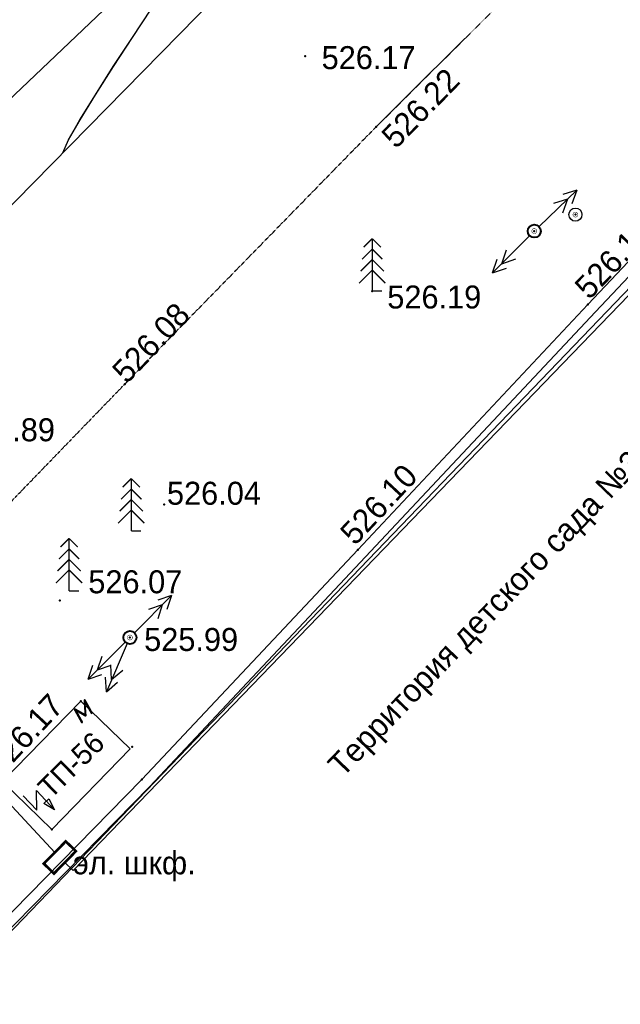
# Model space of a CAD drawing. Header units: millimetres. Extents: x 767170 to 66149698, y -983507 to 2493658.
# Tile 140 of 256: x 2474246 to 2497115, y -752016 to -714514. Entities that reach past the tile are written whole.
import ezdxf

# ---------------------------------------------------------------- set-up
doc = ezdxf.new("R2010")
doc.units = ezdxf.units.MM
doc.linetypes.add('Д_ТРОТ_ТРУБА', pattern=[3, 1.5, -1.5])
for name, color, linetype in [('(004) Точки рельефа', 7, 'Continuous'), ('(013) Газ', 30, 'ИК_Газопровод -------г--------'), ('(016) Кабель', 1, 'Continuous'), ('(022) Возд. Линии', 7, 'Continuous'), ('(025) Дорога', 7, 'Continuous'), ('(037) Контуры', 7, 'Continuous'), ('(038) Деревья', 7, 'Continuous'), ('(040) Ограда', 7, 'Continuous'), ('V-NODE-TEXT', 11, 'Continuous'), ('Пикет', 7, 'Continuous')]:
    doc.layers.add(name, color=color, linetype=linetype)
doc.layers.add('(032) Горизонтали утолщенные', color=32, linetype='Continuous', lineweight=30)
doc.layers.add('ВВГ 3х2.5', color=5, linetype='Continuous', lineweight=40)
doc.styles.add('BM-431', font='txt')
doc.styles.add('D-431', font='txt')
doc.styles.get("Standard").update_dxf_attribs({"font": 'isocpeui.ttf'})
doc.linetypes.add('GAZ_VOZDUSH', pattern='A,1,-2,["~",Standard,S=3,R=0,X=-1.5,Y=-1.5],-1,10', length=14)
doc.linetypes.add('ИК_Газопровод -------г--------', pattern='A,9,-0.6,["Г",Standard,S=1.2,R=0,X=0,Y=-0.6],-1.2', length=10.8)
doc.linetypes.add('ИК_Э_КАБ_НН', pattern='A,8,-2,["<",Standard,S=1,R=0,X=0,Y=-0.5],8,[">",Standard,S=1,R=0,X=-0.5,Y=-0.5],-2', length=20)
doc.linetypes.add('ОГРАДА_БЕТ', pattern='A,4,["|",Standard,S=0.8,R=0,X=0,Y=-0.8],4', length=8)

# ---------------------------------------------------------------- blocks, each defined once
blk = doc.blocks.new('Topo Xos')
at = {"layer": '(004) Точки рельефа', "color": 7, "linetype": 'ByBlock', "lineweight": -2, "transparency": 16777216}
blk.add_point((32.359, -144.286), dxfattribs=at)
at = {"layer": '(025) Дорога', "linetype": 'Д_ТРОТ_ТРУБА', "ltscale": 600, "transparency": 16777216, "flags": 128}
blk.add_lwpolyline([(223.139, 118.213), (208.245, 89.448), (197.876, 69.507), (189.707, 53.958), (176.533, 32.47), (171.951, 25.289), (161.032, 1.412), (144.541, -23.563), (132.433, -37.824), (113.3, -57.675), (94.179, -76.92), (79.849, -91.248), (51.179, -119.895), (31.087, -139.861), (16.304, -154.937), (-0.773, -172.153), (-3.755, -175.128)], dxfattribs=at)
at = {"layer": '(032) Горизонтали утолщенные', "color": 32, "linetype": 'Continuous', "lineweight": 30, "ltscale": 600, "transparency": 16777216}
blk.add_lwpolyline([(23.132, -147.974), (23.356, -147.478), (23.788, -146.715), (24.373, -145.76), (25.057, -144.689), (25.784, -143.576), (26.499, -142.497)], dxfattribs=at)
at = {"layer": '(004) Точки рельефа', "linetype": 'ByBlock', "transparency": 16777216, "char_height": 0.875, "attachment_point": 4, "style": 'D-431'}
for s, insert in [('526.17', (32.988, -144.353)), ('525.89', (19.256, -158.527))]:
    blk.add_mtext(s, dxfattribs=dict(at, insert=insert))
blk = doc.blocks.new('U1081')
at = {"color": 7, "const_width": 0.375}
blk.add_lwpolyline([(0.0125, 0.0125, 1), (-0.0125, -0.0125, 1), (0.0125, 0.0125)], format="xyb", close=True, dxfattribs=at)
at = {"color": 7}
blk.add_circle((0, 0), 0.5, dxfattribs=at)
at = {"color": 4, "oblique": 15}
blk.add_attdef('Z', (1.177455, -0.732602), '', height=2, dxfattribs=at)
blk = doc.blocks.new('ell')
at = {"const_width": 0.05}
for points in [[(0, 2), (-0.329, 1.671)], [(0, 0), (0, 2)], [(0, 2), (0.329, 1.671)], [(0, 1.6), (-0.386, 1.214)], [(0, 1.6), (0.386, 1.214)], [(0, 1.2), (-0.443, 0.757)], [(0, 1.2), (0.443, 0.757)], [(0, 0.8), (-0.5, 0.3)], [(0, 0.8), (0.5, 0.3)], [(0, 0), (0.375, 0)]]:
    blk.add_lwpolyline(points, dxfattribs=at)
blk = doc.blocks.new('asdaw1234141')
at = {"layer": '(004) Точки рельефа', "color": 7, "linetype": 'ByBlock', "lineweight": -2}
blk.add_point((-24300, -58254), dxfattribs=at)
at = {"layer": '(013) Газ', "linetype": 'GAZ_VOZDUSH', "ltscale": 600, "flags": 128}
blk.add_lwpolyline([(18190, -35262), (9748, -44491), (-36618, -92749), (-37103, -92367), (-57221, -111523)], dxfattribs=at)
at = {"layer": '(016) Кабель', "color": 0}
for p, q in [((-34517, -86975), (-34527, -86232)), ((-34527, -86232), (-33844, -86963)), ((-35029, -86427), (-34517, -86975)), ((-34243, -86719), (-34060, -86549)), ((-34060, -86549), (-33844, -86963)), ((-33844, -86963), (-34243, -86719))]:
    blk.add_line(p, q, dxfattribs=at)
at = {"layer": '(016) Кабель', "linetype": 'ИК_Э_КАБ_НН', "flags": 128}
for points in [[(-33446, -88967), (-33137, -89270), (578, -54353), (9277, -45284), (15270, -50551)], [(-36398, -86631), (-36132, -86120), (-33831, -88590)]]:
    blk.add_lwpolyline(points, dxfattribs=at)
at = {"layer": '(016) Кабель', "color": 0, "elevation": 525910}
blk.add_lwpolyline([(-33947, -87712), (-30964, -84645), (-32839, -82821), (-35822, -85888)], close=True, dxfattribs=at)
at = {"layer": '(016) Кабель', "color": 0, "const_width": 100, "elevation": 525896}
blk.add_lwpolyline([(-34249, -89015), (-33413, -88164), (-33029, -88541), (-33864, -89393)], close=True, dxfattribs=at)
at = {"layer": '(022) Возд. Линии'}
for p, q in [((-15394, -64748, 525926), (-13955, -63359, 525926)), ((-13955, -63359, 525926), (-14488, -63526, 525926)), ((-13955, -63359, 525926), (-14141, -63886, 525926)), ((-14315, -63706, 525926), (-14848, -63873, 525926)), ((-14315, -63706, 525926), (-14501, -64233, 525926)), ((-15750, -65098, 525926), (-17161, -66516, 525926)), ((-17161, -66516, 525926), (-16985, -65986, 525926)), ((-16808, -66162, 525926), (-16633, -65631, 525926)), ((-16808, -66162, 525926), (-16278, -65984, 525926)), ((-17161, -66516, 525926), (-16631, -66338, 525926)), ((-30795, -80223, 525694), (-29384, -78806, 525694)), ((-29384, -78806, 525694), (-29914, -78984, 525694)), ((-29384, -78806, 525694), (-29559, -79337, 525694)), ((-29737, -79160, 525694), (-30267, -79338, 525694)), ((-29737, -79160, 525694), (-29912, -79691, 525694)), ((-31148, -80577, 525694), (-32564, -81989, 525694)), ((-31071, -80630, 525694), (-31868, -82464, 525694)), ((-32210, -81636, 525694), (-32033, -81106, 525694)), ((-32564, -81989, 525694), (-32387, -81459, 525694)), ((-32210, -81636, 525694), (-31680, -81460, 525694)), ((-31669, -82005, 525694), (-31699, -81447, 525694)), ((-31669, -82005, 525694), (-31240, -81647, 525694)), ((-32564, -81989, 525694), (-32034, -81813, 525694)), ((-31868, -82464, 525694), (-31898, -81906, 525694)), ((-31868, -82464, 525694), (-31440, -82105, 525694))]:
    blk.add_line(p, q, dxfattribs=at)
at = {"layer": '(025) Дорога', "linetype": 'Д_ТРОТ_ТРУБА', "elevation": 524612}
blk.add_lwpolyline([(-64493, -105070), (-53854, -94447), (-47824, -88199), (-45983, -86685), (-44042, -84841), (-41326, -81884), (-39588, -79458), (-31164, -70747), (-21589, -60944), (-12051, -51459), (-2009, -41732), (6767, -33428), (12566, -27815), (14277, -26160)], dxfattribs=at)
at = {"layer": '(032) Горизонтали утолщенные', "color": 32, "linetype": 'Continuous', "lineweight": 30, "ltscale": 600}
blk.add_lwpolyline([(-33528, -61942), (-33304, -61446), (-32871, -60683), (-32286, -59729), (-31602, -58658), (-30876, -57545), (-30161, -56466)], dxfattribs=at)
at = {"layer": '(040) Ограда', "linetype": 'ОГРАДА_БЕТ', "elevation": 525985}
blk.add_lwpolyline([(-37592, -91797), (-37342, -91485), (-36640, -92047), (-30516, -85806), (-22288, -77055), (-13533, -67721), (-6076, -59819), (2773, -50835), (9881, -43712), (10161, -43998)], dxfattribs=at)
at = {"layer": '(040) Ограда', "elevation": 525985}
blk.add_lwpolyline([(-37592, -91797), (-36608, -92585), (-30228, -86083), (-21996, -77329), (-13242, -67995), (-5788, -60097), (3057, -51116), (10164, -43994)], dxfattribs=at)
at = {"color": 7, "const_width": 188}
for points, elevation in [([(-15568, -64914, 1), (-15580, -64928, 1), (-15568, -64914)], 525926), ([(-30966, -80394, 1), (-30977, -80407, 1), (-30966, -80394)], 525694)]:
    blk.add_lwpolyline(points, format="xyb", close=True, dxfattribs=dict(at, elevation=elevation))
at = {"color": 7}
for centre in [(-15574, -64921, 525926), (-30971, -80400, 525694)]:
    blk.add_circle(centre, 250, dxfattribs=at)
at = {"layer": 'Пикет', "color": 7, "linetype": 'ByBlock', "lineweight": -2, "transparency": 16777216}
for p in [(-21589, -60944, 526218), (-14008, -64294, 525964), (-15574, -64921, 526219), (-21743, -67208, 526188), (-13533, -67721, 526117), (-31164, -70747, 526081), (-29661, -75332, 526045), (-22288, -77055, 526104), (-33639, -78986, 526071), (-30971, -80400, 525987), (-32839, -82821, 525993), (-30884, -84564, 526166), (-30516, -85806, 526190), (-33947, -87712, 526203), (-33831, -88590, 526189)]:
    blk.add_point(p, dxfattribs=at)
at = {"layer": '(022) Возд. Линии', "xscale": 499.9999999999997, "yscale": 499.9999999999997, "zscale": 499.9999999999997, "rotation": 4.802156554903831}
blk.add_blockref('U1081', (-14008, -64294, 525671), dxfattribs=at)
at = {"layer": '(038) Деревья', "linetype": 'Continuous', "xscale": 1000, "yscale": 1000, "zscale": 1000}
for p in [(-21743, -67208, 525895), (-30918, -76348), (-33286, -78626)]:
    blk.add_blockref('ell', p, dxfattribs=at)
at = {"layer": '(004) Точки рельефа', "linetype": 'ByBlock', "char_height": 875, "attachment_point": 4, "style": 'D-431'}
for s, insert in [('526.17', (-23672, -58321)), ('525.89', (-37404, -72495))]:
    blk.add_mtext(s, dxfattribs=dict(at, insert=insert))
at = {"layer": '(016) Кабель', "color": 0}
blk.add_text('м', height=875, rotation=43.9918, dxfattribs=at).set_placement((-32869, -83755))
at = {"layer": '(016) Кабель', "color": 0, "style": 'D-431'}
blk.add_text('ТП-56', height=800, rotation=44.6432, dxfattribs=at).set_placement((-33985, -86582))
blk.add_text('эл. шкф.', height=875, dxfattribs=at).set_placement((-33133, -89420, 525896))
at = {"layer": '(037) Контуры', "color": 0, "linetype": 'ByBlock', "style": 'BM-431'}
blk.add_text('Территория детского сада №34', height=875, rotation=46.1425, dxfattribs=at).set_placement((-22873, -85763))
at = {"color": 4, "oblique": 15}
for p in [(7915, -43169, 526510), (-14957, -65237, 525926), (-30354, -80716, 525694), (-52139, -102428, 524466)]:
    blk.add_attdef('Z', p, '', height=1000, rotation=4.8022, dxfattribs=at)
at = {"layer": 'V-NODE-TEXT', "color": 7, "linetype": 'ByBlock', "char_height": 875, "attachment_point": 4, "style": 'D-431'}
for s, insert, rotation in [('{\\fD431|b0|i0|c0|p34;526.22}', (-21150, -61522, 526218), 45.7902), ('{\\fD431|b0|i0|c0|p34;526.12}', (-13789, -67270, 526117), 46.3681), ('{\\fD431|b0|i0|c0|p34;526.08}', (-31399, -70471, 526081), 46.4334), ('{\\fD431|b0|i0|c0|p34;526.10}', (-22715, -76638, 526104), 46.9585), ('{\\fD431|b0|i0|c0|p34;526.17}', (-36189, -85392, 526174), 47.0515)]:
    blk.add_mtext(s, dxfattribs=dict(at, insert=insert, rotation=rotation))
for s, insert in [('{\\fD431|b0|i0|c0|p34;526.19}', (-21171, -67438, 526188)), ('{\\fD431|b0|i0|c0|p34;526.04}', (-29561, -74912, 526045)), ('{\\fD431|b0|i0|c0|p34;526.07}', (-32555, -78285, 526071)), ('{\\fD431|b0|i0|c0|p34;525.99}', (-30429, -80482, 525987))]:
    blk.add_mtext(s, dxfattribs=dict(at, insert=insert))

msp = doc.modelspace()

# ---------------------------------------------------------------- block references
at = {"xscale": 1000, "yscale": 1000, "zscale": 1000}
msp.add_blockref('Topo Xos', (2452754.32, -571613.28), dxfattribs=at)

# ---------------------------------------------------------------- next in the draw order: linework, layer by layer
msp.add_lwpolyline([(2438321.29, -751362.62), (2577813.45, -618609.46)])

# ---------------------------------------------------------------- next in the draw order: block references
at = {"layer": 'ВВГ 3х2.5', "color": 1, "lineweight": 40}
msp.add_blockref('asdaw1234141', (2509413.61, -657644.92), dxfattribs=at)

doc.saveas('drawing.dxf')
